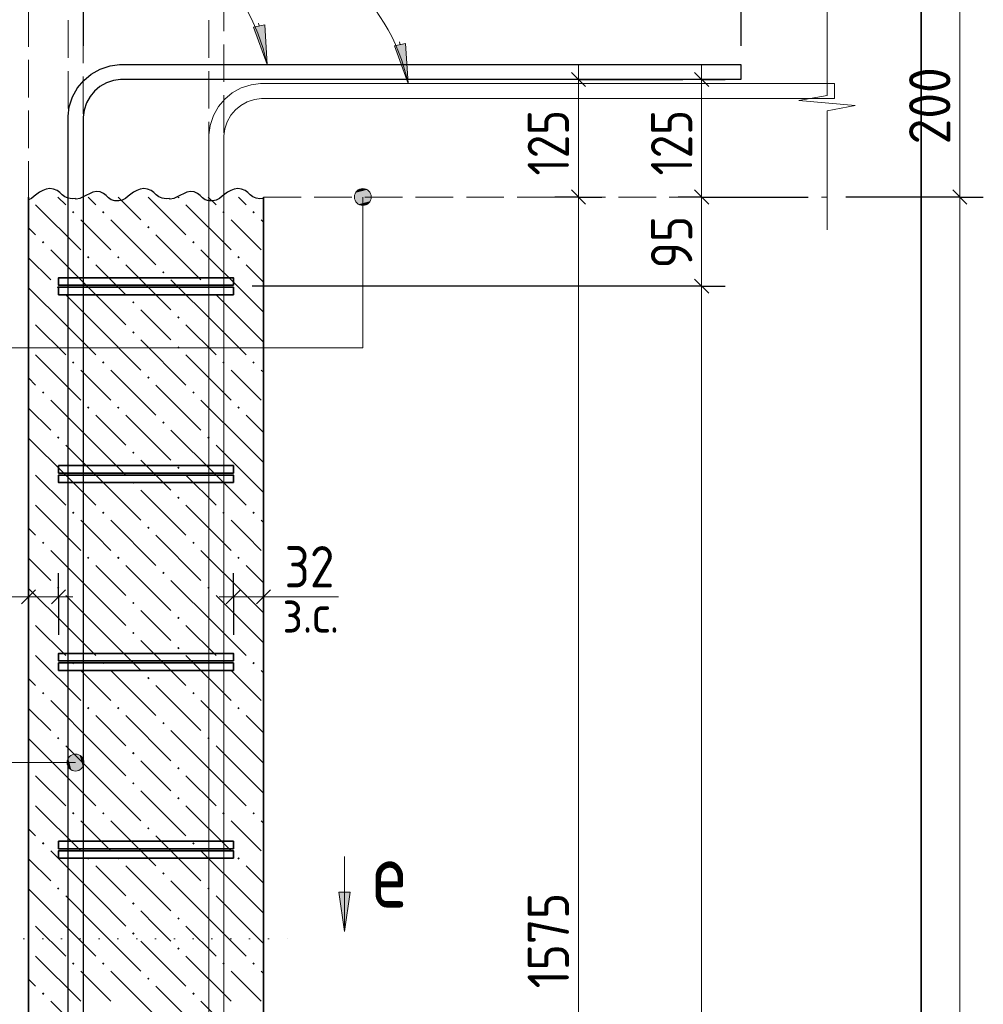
# Model space of a CAD drawing. Header units: millimetres. Extents: x 0 to 42000, y 0 to 29700.
# Tile 11 of 30: x 16269 to 21398, y 19734 to 24976. Entities that reach past the tile are written whole.
import ezdxf

# ---------------------------------------------------------------- set-up
doc = ezdxf.new("R2010")
doc.units = ezdxf.units.MM
doc.linetypes.add('______2', pattern=[270, 200, -70])
doc.linetypes.add('______9', pattern=[100, 0, -100])
for name, color, linetype, lineweight in [('S1 Продольная арматура', 52, 'Continuous', 25), ('S2 ДОП Продольная арматура', 52, 'Continuous', 25), ('Standard', 7, 'Continuous', 25), ('ЖБ Перекрытие верхний уровень', 7, 'Continuous', 18), ('Позиционная метка линия выноска', 7, 'Continuous', 13), ('Примечания', 7, 'Continuous', 13), ('Размерная выноска', 7, 'Continuous', 13), ('Узлы символ', 7, 'Continuous', 25), ('Хомут', 52, 'Continuous', 25)]:
    doc.layers.add(name, color=color, linetype=linetype, lineweight=lineweight)
doc.layers.add('ЖБ Пилон', color=7, linetype='______2', lineweight=13, true_color=0xa0a0a0)
doc.styles.add('ISOCPEUR', font='txt')

msp = doc.modelspace()

# ---------------------------------------------------------------- hatches: boundary and pattern name
at = {"layer": 'ЖБ Пилон', "linetype": 'Continuous', "lineweight": 18, "transparency": 33554687}
for points in [[(16319.5, 24031.8), (16320.5, 24030.8), (16316.3, 24026.6), (16316.3, 24031.8)], [(17107.5, 24030.8), (17108.5, 24031.8), (17119.5, 24031.8), (17120.5, 24030.8), (17114, 24024.3)], [(16547.5, 23950.8), (16554, 23957.3), (16560.5, 23950.8), (16554, 23944.3)], [(16707.5, 23950.8), (16714, 23957.3), (16720.5, 23950.8), (16714, 23944.3)], [(17347.5, 23950.8), (17354, 23957.3), (17360.5, 23950.8), (17354, 23944.3)], [(17507.5, 23950.8), (17514, 23957.3), (17520.5, 23950.8), (17514, 23944.3)], [(16947.5, 23870.8), (16954, 23877.3), (16960.5, 23870.8), (16954, 23864.3)], [(16387.5, 23790.8), (16394, 23797.3), (16400.5, 23790.8), (16394, 23784.3)], [(17187.5, 23790.8), (17194, 23797.3), (17200.5, 23790.8), (17194, 23784.3)], [(16627.5, 23710.8), (16634, 23717.3), (16640.5, 23710.8), (16634, 23704.3)], [(16787.5, 23710.8), (16794, 23717.3), (16800.5, 23710.8), (16794, 23704.3)], [(17427.5, 23710.8), (17434, 23717.3), (17440.5, 23710.8), (17434, 23704.3)], [(17027.5, 23630.8), (17034, 23637.3), (17040.5, 23630.8), (17034, 23624.3)], [(16467.5, 23550.8), (16474, 23557.3), (16480.5, 23550.8), (16474, 23544.3)], [(17267.5, 23550.8), (17274, 23557.3), (17280.5, 23550.8), (17274, 23544.3)], [(16867.5, 23470.8), (16874, 23477.3), (16880.5, 23470.8), (16874, 23464.3)], [(16316.3, 23395), (16320.5, 23390.8), (16316.3, 23386.6)], [(17107.5, 23390.8), (17114, 23397.3), (17120.5, 23390.8), (17114, 23384.3)], [(16867.5, 23310.8), (16874, 23317.3), (16880.5, 23310.8), (16874, 23304.3)], [(16316.3, 23235), (16320.5, 23230.8), (16316.3, 23226.6)], [(17107.5, 23230.8), (17114, 23237.3), (17120.5, 23230.8), (17114, 23224.3)], [(16547.5, 23150.8), (16554, 23157.3), (16560.5, 23150.8), (16554, 23144.3)], [(16707.5, 23150.8), (16714, 23157.3), (16720.5, 23150.8), (16714, 23144.3)], [(17347.5, 23150.8), (17354, 23157.3), (17360.5, 23150.8), (17354, 23144.3)], [(17507.5, 23150.8), (17514, 23157.3), (17520.5, 23150.8), (17514, 23144.3)], [(16947.5, 23070.8), (16954, 23077.3), (16960.5, 23070.8), (16954, 23064.3)], [(16387.5, 22990.8), (16394, 22997.3), (16400.5, 22990.8), (16394, 22984.3)], [(17187.5, 22990.8), (17194, 22997.3), (17200.5, 22990.8), (17194, 22984.3)], [(16627.5, 22910.8), (16634, 22917.3), (16640.5, 22910.8), (16634, 22904.3)], [(16787.5, 22910.8), (16794, 22917.3), (16800.5, 22910.8), (16794, 22904.3)], [(17427.5, 22910.8), (17434, 22917.3), (17440.5, 22910.8), (17434, 22904.3)], [(17027.5, 22830.8), (17034, 22837.3), (17040.5, 22830.8), (17034, 22824.3)], [(16467.5, 22750.8), (16474, 22757.3), (16480.5, 22750.8), (16474, 22744.3)], [(17267.5, 22750.8), (17274, 22757.3), (17280.5, 22750.8), (17274, 22744.3)], [(16867.5, 22670.8), (16874, 22677.3), (16880.5, 22670.8), (16874, 22664.3)], [(16316.3, 22595), (16320.5, 22590.8), (16316.3, 22586.6)], [(17107.5, 22590.8), (17114, 22597.3), (17120.5, 22590.8), (17114, 22584.3)], [(16867.5, 22510.8), (16874, 22517.3), (16880.5, 22510.8), (16874, 22504.3)], [(16316.3, 22435), (16320.5, 22430.8), (16316.3, 22426.6)], [(17107.5, 22430.8), (17114, 22437.3), (17120.5, 22430.8), (17114, 22424.3)], [(16547.5, 22350.8), (16554, 22357.3), (16560.5, 22350.8), (16554, 22344.3)], [(16707.5, 22350.8), (16714, 22357.3), (16720.5, 22350.8), (16714, 22344.3)], [(17347.5, 22350.8), (17354, 22357.3), (17360.5, 22350.8), (17354, 22344.3)], [(17507.5, 22350.8), (17514, 22357.3), (17520.5, 22350.8), (17514, 22344.3)], [(16947.5, 22270.8), (16954, 22277.3), (16960.5, 22270.8), (16954, 22264.3)], [(16387.5, 22190.8), (16394, 22197.3), (16400.5, 22190.8), (16394, 22184.3)], [(17187.5, 22190.8), (17194, 22197.3), (17200.5, 22190.8), (17194, 22184.3)], [(16627.5, 22110.8), (16634, 22117.3), (16640.5, 22110.8), (16634, 22104.3)], [(16787.5, 22110.8), (16794, 22117.3), (16800.5, 22110.8), (16794, 22104.3)], [(17427.5, 22110.8), (17434, 22117.3), (17440.5, 22110.8), (17434, 22104.3)], [(17027.5, 22030.8), (17034, 22037.3), (17040.5, 22030.8), (17034, 22024.3)], [(16467.5, 21950.8), (16474, 21957.3), (16480.5, 21950.8), (16474, 21944.3)], [(17267.5, 21950.8), (17274, 21957.3), (17280.5, 21950.8), (17274, 21944.3)], [(16867.5, 21870.8), (16874, 21877.3), (16880.5, 21870.8), (16874, 21864.3)], [(16316.3, 21795), (16320.5, 21790.8), (16316.3, 21786.6)], [(17107.5, 21790.8), (17114, 21797.3), (17120.5, 21790.8), (17114, 21784.3)], [(16867.5, 21710.8), (16874, 21717.3), (16880.5, 21710.8), (16874, 21704.3)], [(16316.3, 21635), (16320.5, 21630.8), (16316.3, 21626.6)], [(17107.5, 21630.8), (17114, 21637.3), (17120.5, 21630.8), (17114, 21624.3)], [(16547.5, 21550.8), (16554, 21557.3), (16560.5, 21550.8), (16554, 21544.3)], [(16707.5, 21550.8), (16714, 21557.3), (16720.5, 21550.8), (16714, 21544.3)], [(17347.5, 21550.8), (17354, 21557.3), (17360.5, 21550.8), (17354, 21544.3)], [(17507.5, 21550.8), (17514, 21557.3), (17520.5, 21550.8), (17514, 21544.3)], [(16947.5, 21470.8), (16954, 21477.3), (16960.5, 21470.8), (16954, 21464.3)], [(16387.5, 21390.8), (16394, 21397.3), (16400.5, 21390.8), (16394, 21384.3)], [(17187.5, 21390.8), (17194, 21397.3), (17200.5, 21390.8), (17194, 21384.3)], [(16627.5, 21310.8), (16634, 21317.3), (16640.5, 21310.8), (16634, 21304.3)], [(16787.5, 21310.8), (16794, 21317.3), (16800.5, 21310.8), (16794, 21304.3)], [(17427.5, 21310.8), (17434, 21317.3), (17440.5, 21310.8), (17434, 21304.3)], [(17027.5, 21230.8), (17034, 21237.3), (17040.5, 21230.8), (17034, 21224.3)], [(16467.5, 21150.8), (16474, 21157.3), (16480.5, 21150.8), (16474, 21144.3)], [(17267.5, 21150.8), (17274, 21157.3), (17280.5, 21150.8), (17274, 21144.3)], [(16867.5, 21070.8), (16874, 21077.3), (16880.5, 21070.8), (16874, 21064.3)], [(16316.3, 20995), (16320.5, 20990.8), (16316.3, 20986.6)], [(17107.5, 20990.8), (17114, 20997.3), (17120.5, 20990.8), (17114, 20984.3)], [(16867.5, 20910.8), (16874, 20917.3), (16880.5, 20910.8), (16874, 20904.3)], [(16316.3, 20835), (16320.5, 20830.8), (16316.3, 20826.6)], [(17107.5, 20830.8), (17114, 20837.3), (17120.5, 20830.8), (17114, 20824.3)], [(16547.5, 20750.8), (16554, 20757.3), (16560.5, 20750.8), (16554, 20744.3)], [(16707.5, 20750.8), (16714, 20757.3), (16720.5, 20750.8), (16714, 20744.3)], [(17347.5, 20750.8), (17354, 20757.3), (17360.5, 20750.8), (17354, 20744.3)], [(17507.5, 20750.8), (17514, 20757.3), (17520.5, 20750.8), (17514, 20744.3)], [(16947.5, 20670.8), (16954, 20677.3), (16960.5, 20670.8), (16954, 20664.3)], [(16387.5, 20590.8), (16394, 20597.3), (16400.5, 20590.8), (16394, 20584.3)], [(17187.5, 20590.8), (17194, 20597.3), (17200.5, 20590.8), (17194, 20584.3)], [(16627.5, 20510.8), (16634, 20517.3), (16640.5, 20510.8), (16634, 20504.3)], [(16787.5, 20510.8), (16794, 20517.3), (16800.5, 20510.8), (16794, 20504.3)], [(17427.5, 20510.8), (17434, 20517.3), (17440.5, 20510.8), (17434, 20504.3)], [(17027.5, 20430.8), (17034, 20437.3), (17040.5, 20430.8), (17034, 20424.3)], [(16467.5, 20350.8), (16474, 20357.3), (16480.5, 20350.8), (16474, 20344.3)], [(17267.5, 20350.8), (17274, 20357.3), (17280.5, 20350.8), (17274, 20344.3)], [(16867.5, 20270.8), (16874, 20277.3), (16880.5, 20270.8), (16874, 20264.3)], [(16316.3, 20195), (16320.5, 20190.8), (16316.3, 20186.6)], [(17107.5, 20190.8), (17114, 20197.3), (17120.5, 20190.8), (17114, 20184.3)], [(16867.5, 20110.8), (16874, 20117.3), (16880.5, 20110.8), (16874, 20104.3)], [(16316.3, 20035), (16320.5, 20030.8), (16316.3, 20026.6)], [(17107.5, 20030.8), (17114, 20037.3), (17120.5, 20030.8), (17114, 20024.3)], [(16547.5, 19950.8), (16554, 19957.3), (16560.5, 19950.8), (16554, 19944.3)], [(16707.5, 19950.8), (16714, 19957.3), (16720.5, 19950.8), (16714, 19944.3)], [(17347.5, 19950.8), (17354, 19957.3), (17360.5, 19950.8), (17354, 19944.3)], [(17507.5, 19950.8), (17514, 19957.3), (17520.5, 19950.8), (17514, 19944.3)], [(16947.5, 19870.8), (16954, 19877.3), (16960.5, 19870.8), (16954, 19864.3)], [(16387.5, 19790.8), (16394, 19797.3), (16400.5, 19790.8), (16394, 19784.3)], [(17187.5, 19790.8), (17194, 19797.3), (17200.5, 19790.8), (17194, 19784.3)]]:
    msp.add_hatch(color=7, dxfattribs=at).paths.add_polyline_path(points, flags=16)
at = {"layer": 'Позиционная метка линия выноска', "linetype": 'Continuous', "lineweight": 13, "transparency": 33554687}
for points in [[(18117.7, 24070.5), (18072.8, 24070.5), (18056.5, 24054.3)], [(18117.7, 24070.5), (18056.5, 24054.3), (18133.9, 24054.3)], [(18072.8, 24070.5), (18117.7, 24070.5), (18095.3, 24076.8)], [(18133.9, 24054.3), (18056.5, 24054.3), (18050.2, 24031.8)], [(18133.9, 24054.3), (18050.2, 24031.8), (18140.2, 24031.8)], [(18140.2, 24031.8), (18050.2, 24031.8), (18056.5, 24009.3)], [(18140.2, 24031.8), (18056.5, 24009.3), (18133.9, 24009.3)], [(18133.9, 24009.3), (18056.5, 24009.3), (18072.8, 23993.1)], [(18133.9, 24009.3), (18072.8, 23993.1), (18117.7, 23993.1)], [(18117.7, 23993.1), (18072.8, 23993.1), (18095.3, 23986.8)], [(16527.6, 20998.5), (16527.6, 21043.5), (16521.3, 21021)], [(16527.6, 21043.5), (16543.8, 20982.3), (16543.8, 21059.7)], [(16527.6, 21043.5), (16527.6, 20998.5), (16543.8, 20982.3)], [(16543.8, 21059.7), (16566.3, 20976), (16566.3, 21066)], [(16543.8, 21059.7), (16543.8, 20982.3), (16566.3, 20976)], [(16566.3, 21066), (16566.3, 20976), (16588.8, 20982.3)], [(16566.3, 21066), (16588.8, 20982.3), (16588.8, 21059.7)], [(16588.8, 21059.7), (16588.8, 20982.3), (16605, 20998.5)], [(16588.8, 21059.7), (16605, 20998.5), (16605, 21043.5)], [(16605, 21043.5), (16605, 20998.5), (16611.3, 21021)]]:
    msp.add_hatch(color=7, dxfattribs=at).paths.add_polyline_path(points)
at = {"layer": 'Примечания', "linetype": 'Continuous', "lineweight": 13, "transparency": 33554687}
for points in [[(17573, 24948.5), (17585.9, 24736.8), (17514.2, 24936.5)], [(18323, 24848.5), (18335.9, 24636.8), (18264.3, 24836.5)]]:
    msp.add_hatch(color=7, dxfattribs=at).paths.add_polyline_path(points, flags=16)
at = {"layer": 'Узлы символ', "linetype": 'Continuous', "lineweight": 13, "transparency": 33554687}
msp.add_hatch(color=7, dxfattribs=at).paths.add_polyline_path([(18027.2, 20331.1), (17997.2, 20121.1), (17967.2, 20331.1)], flags=16)

# ---------------------------------------------------------------- linework, layer by layer
at = {"layer": 'S1 Продольная арматура', "color": 7, "linetype": 'Continuous', "lineweight": 18, "transparency": 33554687}
for points in [[(16526.3, 6131.8), (16526.3, 24462.4), (16533.3, 24512.6), (16550.5, 24564.8), (16577.5, 24612.9), (16610.6, 24652.5), (16650.2, 24685.6), (16698.3, 24712.6), (16750.5, 24729.8), (16800.7, 24736.8), (20106.3, 24736.8), (20106.3, 24656.8), (16806.3, 24656.8), (16768.7, 24651.5), (16730.6, 24639), (16695.7, 24619.5), (16667.3, 24595.7), (16643.6, 24567.4), (16624.1, 24532.5), (16611.5, 24494.4), (16606.3, 24456.8), (16606.3, 6131.8), (16526.3, 6131.8)], [(16526.3, 6131.8), (16526.3, 24462.4), (16533.3, 24512.6), (16550.5, 24564.8), (16577.5, 24612.9), (16610.6, 24652.5), (16650.2, 24685.6), (16698.3, 24712.6), (16750.5, 24729.8), (16800.7, 24736.8), (20106.3, 24736.8), (20106.3, 24656.8), (16806.3, 24656.8), (16768.7, 24651.5), (16730.6, 24639), (16695.7, 24619.5), (16667.3, 24595.7), (16643.6, 24567.4), (16624.1, 24532.5), (16611.5, 24494.4), (16606.3, 24456.8), (16606.3, 6131.8), (16526.3, 6131.8)], [(16526.3, 6131.8), (16526.3, 24462.4), (16533.3, 24512.6), (16550.5, 24564.8), (16577.5, 24612.9), (16610.6, 24652.5), (16650.2, 24685.6), (16698.3, 24712.6), (16750.5, 24729.8), (16800.7, 24736.8), (20106.3, 24736.8), (20106.3, 24656.8), (16806.3, 24656.8), (16768.7, 24651.5), (16730.6, 24639), (16695.7, 24619.5), (16667.3, 24595.7), (16643.6, 24567.4), (16624.1, 24532.5), (16611.5, 24494.4), (16606.3, 24456.8), (16606.3, 6131.8), (16526.3, 6131.8)], [(16526.3, 6131.8), (16526.3, 24462.4), (16533.3, 24512.6), (16550.5, 24564.8), (16577.5, 24612.9), (16610.6, 24652.5), (16650.2, 24685.6), (16698.3, 24712.6), (16750.5, 24729.8), (16800.7, 24736.8), (20106.3, 24736.8), (20106.3, 24656.8), (16806.3, 24656.8), (16768.7, 24651.5), (16730.6, 24639), (16695.7, 24619.5), (16667.3, 24595.7), (16643.6, 24567.4), (16624.1, 24532.5), (16611.5, 24494.4), (16606.3, 24456.8), (16606.3, 6131.8), (16526.3, 6131.8)], [(16526.3, 6131.8), (16526.3, 24462.4), (16533.3, 24512.6), (16550.5, 24564.8), (16577.5, 24612.9), (16610.6, 24652.5), (16650.2, 24685.6), (16698.3, 24712.6), (16750.5, 24729.8), (16800.7, 24736.8), (20106.3, 24736.8), (20106.3, 24656.8), (16806.3, 24656.8), (16768.7, 24651.5), (16730.6, 24639), (16695.7, 24619.5), (16667.3, 24595.7), (16643.6, 24567.4), (16624.1, 24532.5), (16611.5, 24494.4), (16606.3, 24456.8), (16606.3, 6131.8), (16526.3, 6131.8)], [(16526.3, 6131.8), (16526.3, 24462.4), (16533.3, 24512.6), (16550.5, 24564.8), (16577.5, 24612.9), (16610.6, 24652.5), (16650.2, 24685.6), (16698.3, 24712.6), (16750.5, 24729.8), (16800.7, 24736.8), (20106.3, 24736.8), (20106.3, 24656.8), (16806.3, 24656.8), (16768.7, 24651.5), (16730.6, 24639), (16695.7, 24619.5), (16667.3, 24595.7), (16643.6, 24567.4), (16624.1, 24532.5), (16611.5, 24494.4), (16606.3, 24456.8), (16606.3, 6131.8), (16526.3, 6131.8)], [(16526.3, 6131.8), (16526.3, 24462.4), (16533.3, 24512.6), (16550.5, 24564.8), (16577.5, 24612.9), (16610.6, 24652.5), (16650.2, 24685.6), (16698.3, 24712.6), (16750.5, 24729.8), (16800.7, 24736.8), (20106.3, 24736.8), (20106.3, 24656.8), (16806.3, 24656.8), (16768.7, 24651.5), (16730.6, 24639), (16695.7, 24619.5), (16667.3, 24595.7), (16643.6, 24567.4), (16624.1, 24532.5), (16611.5, 24494.4), (16606.3, 24456.8), (16606.3, 6131.8), (16526.3, 6131.8)], [(16526.3, 6131.8), (16526.3, 24462.4), (16533.3, 24512.6), (16550.5, 24564.8), (16577.5, 24612.9), (16610.6, 24652.5), (16650.2, 24685.6), (16698.3, 24712.6), (16750.5, 24729.8), (16800.7, 24736.8), (20106.3, 24736.8), (20106.3, 24656.8), (16806.3, 24656.8), (16768.7, 24651.5), (16730.6, 24639), (16695.7, 24619.5), (16667.3, 24595.7), (16643.6, 24567.4), (16624.1, 24532.5), (16611.5, 24494.4), (16606.3, 24456.8), (16606.3, 6131.8), (16526.3, 6131.8)], [(17276.3, 6131.8), (17276.3, 24362.4), (17283.3, 24412.6), (17300.5, 24464.8), (17327.5, 24512.9), (17360.5, 24552.5), (17400.2, 24585.6), (17448.3, 24612.6), (17500.5, 24629.8), (17550.7, 24636.8), (20606.3, 24636.8), (20606.3, 24556.8), (17556.3, 24556.8), (17518.7, 24551.5), (17480.6, 24539), (17445.7, 24519.5), (17417.3, 24495.7), (17393.6, 24467.4), (17374.1, 24432.5), (17361.5, 24394.4), (17356.3, 24356.8), (17356.3, 6131.8), (17276.3, 6131.8)], [(17276.3, 6131.8), (17276.3, 24362.4), (17283.3, 24412.6), (17300.5, 24464.8), (17327.5, 24512.9), (17360.5, 24552.5), (17400.2, 24585.6), (17448.3, 24612.6), (17500.5, 24629.8), (17550.7, 24636.8), (20606.3, 24636.8), (20606.3, 24556.8), (17556.3, 24556.8), (17518.7, 24551.5), (17480.6, 24539), (17445.7, 24519.5), (17417.3, 24495.7), (17393.6, 24467.4), (17374.1, 24432.5), (17361.5, 24394.4), (17356.3, 24356.8), (17356.3, 6131.8), (17276.3, 6131.8)], [(17276.3, 6131.8), (17276.3, 24362.4), (17283.3, 24412.6), (17300.5, 24464.8), (17327.5, 24512.9), (17360.5, 24552.5), (17400.2, 24585.6), (17448.3, 24612.6), (17500.5, 24629.8), (17550.7, 24636.8), (20606.3, 24636.8), (20606.3, 24556.8), (17556.3, 24556.8), (17518.7, 24551.5), (17480.6, 24539), (17445.7, 24519.5), (17417.3, 24495.7), (17393.6, 24467.4), (17374.1, 24432.5), (17361.5, 24394.4), (17356.3, 24356.8), (17356.3, 6131.8), (17276.3, 6131.8)], [(17276.3, 6131.8), (17276.3, 24362.4), (17283.3, 24412.6), (17300.5, 24464.8), (17327.5, 24512.9), (17360.5, 24552.5), (17400.2, 24585.6), (17448.3, 24612.6), (17500.5, 24629.8), (17550.7, 24636.8), (20606.3, 24636.8), (20606.3, 24556.8), (17556.3, 24556.8), (17518.7, 24551.5), (17480.6, 24539), (17445.7, 24519.5), (17417.3, 24495.7), (17393.6, 24467.4), (17374.1, 24432.5), (17361.5, 24394.4), (17356.3, 24356.8), (17356.3, 6131.8), (17276.3, 6131.8)], [(17276.3, 6131.8), (17276.3, 24362.4), (17283.3, 24412.6), (17300.5, 24464.8), (17327.5, 24512.9), (17360.5, 24552.5), (17400.2, 24585.6), (17448.3, 24612.6), (17500.5, 24629.8), (17550.7, 24636.8), (20606.3, 24636.8), (20606.3, 24556.8), (17556.3, 24556.8), (17518.7, 24551.5), (17480.6, 24539), (17445.7, 24519.5), (17417.3, 24495.7), (17393.6, 24467.4), (17374.1, 24432.5), (17361.5, 24394.4), (17356.3, 24356.8), (17356.3, 6131.8), (17276.3, 6131.8)], [(17276.3, 6131.8), (17276.3, 24362.4), (17283.3, 24412.6), (17300.5, 24464.8), (17327.5, 24512.9), (17360.5, 24552.5), (17400.2, 24585.6), (17448.3, 24612.6), (17500.5, 24629.8), (17550.7, 24636.8), (20606.3, 24636.8), (20606.3, 24556.8), (17556.3, 24556.8), (17518.7, 24551.5), (17480.6, 24539), (17445.7, 24519.5), (17417.3, 24495.7), (17393.6, 24467.4), (17374.1, 24432.5), (17361.5, 24394.4), (17356.3, 24356.8), (17356.3, 6131.8), (17276.3, 6131.8)], [(17276.3, 6131.8), (17276.3, 24362.4), (17283.3, 24412.6), (17300.5, 24464.8), (17327.5, 24512.9), (17360.5, 24552.5), (17400.2, 24585.6), (17448.3, 24612.6), (17500.5, 24629.8), (17550.7, 24636.8), (20606.3, 24636.8), (20606.3, 24556.8), (17556.3, 24556.8), (17518.7, 24551.5), (17480.6, 24539), (17445.7, 24519.5), (17417.3, 24495.7), (17393.6, 24467.4), (17374.1, 24432.5), (17361.5, 24394.4), (17356.3, 24356.8), (17356.3, 6131.8), (17276.3, 6131.8)], [(17276.3, 6131.8), (17276.3, 24362.4), (17283.3, 24412.6), (17300.5, 24464.8), (17327.5, 24512.9), (17360.5, 24552.5), (17400.2, 24585.6), (17448.3, 24612.6), (17500.5, 24629.8), (17550.7, 24636.8), (20606.3, 24636.8), (20606.3, 24556.8), (17556.3, 24556.8), (17518.7, 24551.5), (17480.6, 24539), (17445.7, 24519.5), (17417.3, 24495.7), (17393.6, 24467.4), (17374.1, 24432.5), (17361.5, 24394.4), (17356.3, 24356.8), (17356.3, 6131.8), (17276.3, 6131.8)]]:
    msp.add_lwpolyline(points, dxfattribs=at)
at = {"layer": 'S2 ДОП Продольная арматура', "color": 28, "linetype": 'Continuous', "lineweight": 25, "true_color": 0x50140a, "transparency": 33554687}
msp.add_lwpolyline([(16526.3, 16156.8), (16526.3, 24462.4), (16533.3, 24512.6), (16550.5, 24564.8), (16577.5, 24612.9), (16610.6, 24652.5), (16650.2, 24685.6), (16698.3, 24712.6), (16750.5, 24729.8), (16800.7, 24736.8), (20106.3, 24736.8), (20106.3, 24656.8), (16806.3, 24656.8), (16768.7, 24651.5), (16730.6, 24639), (16695.7, 24619.5), (16667.3, 24595.7), (16643.6, 24567.4), (16624.1, 24532.5), (16611.5, 24494.4), (16606.3, 24456.8), (16606.3, 16156.8), (16526.3, 16156.8)], dxfattribs=at)
msp.add_lwpolyline([(16526.3, 16156.8), (16526.3, 24462.4), (16533.3, 24512.6), (16550.5, 24564.8), (16577.5, 24612.9), (16610.6, 24652.5), (16650.2, 24685.6), (16698.3, 24712.6), (16750.5, 24729.8), (16800.7, 24736.8), (20106.3, 24736.8), (20106.3, 24656.8), (16806.3, 24656.8), (16768.7, 24651.5), (16730.6, 24639), (16695.7, 24619.5), (16667.3, 24595.7), (16643.6, 24567.4), (16624.1, 24532.5), (16611.5, 24494.4), (16606.3, 24456.8), (16606.3, 16156.8), (16526.3, 16156.8)], dxfattribs=at)
msp.add_lwpolyline([(16526.3, 16156.8), (16526.3, 24462.4), (16533.3, 24512.6), (16550.5, 24564.8), (16577.5, 24612.9), (16610.6, 24652.5), (16650.2, 24685.6), (16698.3, 24712.6), (16750.5, 24729.8), (16800.7, 24736.8), (20106.3, 24736.8), (20106.3, 24656.8), (16806.3, 24656.8), (16768.7, 24651.5), (16730.6, 24639), (16695.7, 24619.5), (16667.3, 24595.7), (16643.6, 24567.4), (16624.1, 24532.5), (16611.5, 24494.4), (16606.3, 24456.8), (16606.3, 16156.8), (16526.3, 16156.8)], dxfattribs=at)
msp.add_lwpolyline([(16526.3, 16156.8), (16526.3, 24462.4), (16533.3, 24512.6), (16550.5, 24564.8), (16577.5, 24612.9), (16610.6, 24652.5), (16650.2, 24685.6), (16698.3, 24712.6), (16750.5, 24729.8), (16800.7, 24736.8), (20106.3, 24736.8), (20106.3, 24656.8), (16806.3, 24656.8), (16768.7, 24651.5), (16730.6, 24639), (16695.7, 24619.5), (16667.3, 24595.7), (16643.6, 24567.4), (16624.1, 24532.5), (16611.5, 24494.4), (16606.3, 24456.8), (16606.3, 16156.8), (16526.3, 16156.8)], dxfattribs=at)
msp.add_lwpolyline([(16526.3, 16156.8), (16526.3, 24462.4), (16533.3, 24512.6), (16550.5, 24564.8), (16577.5, 24612.9), (16610.6, 24652.5), (16650.2, 24685.6), (16698.3, 24712.6), (16750.5, 24729.8), (16800.7, 24736.8), (20106.3, 24736.8), (20106.3, 24656.8), (16806.3, 24656.8), (16768.7, 24651.5), (16730.6, 24639), (16695.7, 24619.5), (16667.3, 24595.7), (16643.6, 24567.4), (16624.1, 24532.5), (16611.5, 24494.4), (16606.3, 24456.8), (16606.3, 16156.8), (16526.3, 16156.8)], dxfattribs=at)
msp.add_lwpolyline([(16526.3, 16156.8), (16526.3, 24462.4), (16533.3, 24512.6), (16550.5, 24564.8), (16577.5, 24612.9), (16610.6, 24652.5), (16650.2, 24685.6), (16698.3, 24712.6), (16750.5, 24729.8), (16800.7, 24736.8), (20106.3, 24736.8), (20106.3, 24656.8), (16806.3, 24656.8), (16768.7, 24651.5), (16730.6, 24639), (16695.7, 24619.5), (16667.3, 24595.7), (16643.6, 24567.4), (16624.1, 24532.5), (16611.5, 24494.4), (16606.3, 24456.8), (16606.3, 16156.8), (16526.3, 16156.8)], dxfattribs=at)
msp.add_lwpolyline([(16526.3, 16156.8), (16526.3, 24462.4), (16533.3, 24512.6), (16550.5, 24564.8), (16577.5, 24612.9), (16610.6, 24652.5), (16650.2, 24685.6), (16698.3, 24712.6), (16750.5, 24729.8), (16800.7, 24736.8), (20106.3, 24736.8), (20106.3, 24656.8), (16806.3, 24656.8), (16768.7, 24651.5), (16730.6, 24639), (16695.7, 24619.5), (16667.3, 24595.7), (16643.6, 24567.4), (16624.1, 24532.5), (16611.5, 24494.4), (16606.3, 24456.8), (16606.3, 16156.8), (16526.3, 16156.8)], dxfattribs=at)
msp.add_lwpolyline([(16526.3, 16156.8), (16526.3, 24462.4), (16533.3, 24512.6), (16550.5, 24564.8), (16577.5, 24612.9), (16610.6, 24652.5), (16650.2, 24685.6), (16698.3, 24712.6), (16750.5, 24729.8), (16800.7, 24736.8), (20106.3, 24736.8), (20106.3, 24656.8), (16806.3, 24656.8), (16768.7, 24651.5), (16730.6, 24639), (16695.7, 24619.5), (16667.3, 24595.7), (16643.6, 24567.4), (16624.1, 24532.5), (16611.5, 24494.4), (16606.3, 24456.8), (16606.3, 16156.8), (16526.3, 16156.8)], dxfattribs=at)
msp.add_lwpolyline([(16526.3, 16156.8), (16526.3, 24462.4), (16533.3, 24512.6), (16550.5, 24564.8), (16577.5, 24612.9), (16610.6, 24652.5), (16650.2, 24685.6), (16698.3, 24712.6), (16750.5, 24729.8), (16800.7, 24736.8), (20106.3, 24736.8), (20106.3, 24656.8), (16806.3, 24656.8), (16768.7, 24651.5), (16730.6, 24639), (16695.7, 24619.5), (16667.3, 24595.7), (16643.6, 24567.4), (16624.1, 24532.5), (16611.5, 24494.4), (16606.3, 24456.8), (16606.3, 16156.8), (16526.3, 16156.8)], dxfattribs=at)
msp.add_lwpolyline([(16526.3, 16156.8), (16526.3, 24462.4), (16533.3, 24512.6), (16550.5, 24564.8), (16577.5, 24612.9), (16610.6, 24652.5), (16650.2, 24685.6), (16698.3, 24712.6), (16750.5, 24729.8), (16800.7, 24736.8), (20106.3, 24736.8), (20106.3, 24656.8), (16806.3, 24656.8), (16768.7, 24651.5), (16730.6, 24639), (16695.7, 24619.5), (16667.3, 24595.7), (16643.6, 24567.4), (16624.1, 24532.5), (16611.5, 24494.4), (16606.3, 24456.8), (16606.3, 16156.8), (16526.3, 16156.8)], dxfattribs=at)
msp.add_lwpolyline([(16526.3, 16156.8), (16526.3, 24462.4), (16533.3, 24512.6), (16550.5, 24564.8), (16577.5, 24612.9), (16610.6, 24652.5), (16650.2, 24685.6), (16698.3, 24712.6), (16750.5, 24729.8), (16800.7, 24736.8), (20106.3, 24736.8), (20106.3, 24656.8), (16806.3, 24656.8), (16768.7, 24651.5), (16730.6, 24639), (16695.7, 24619.5), (16667.3, 24595.7), (16643.6, 24567.4), (16624.1, 24532.5), (16611.5, 24494.4), (16606.3, 24456.8), (16606.3, 16156.8), (16526.3, 16156.8)], dxfattribs=at)
msp.add_lwpolyline([(16526.3, 16156.8), (16526.3, 24462.4), (16533.3, 24512.6), (16550.5, 24564.8), (16577.5, 24612.9), (16610.6, 24652.5), (16650.2, 24685.6), (16698.3, 24712.6), (16750.5, 24729.8), (16800.7, 24736.8), (20106.3, 24736.8), (20106.3, 24656.8), (16806.3, 24656.8), (16768.7, 24651.5), (16730.6, 24639), (16695.7, 24619.5), (16667.3, 24595.7), (16643.6, 24567.4), (16624.1, 24532.5), (16611.5, 24494.4), (16606.3, 24456.8), (16606.3, 16156.8), (16526.3, 16156.8)], dxfattribs=at)
msp.add_lwpolyline([(16526.3, 16156.8), (16526.3, 24462.4), (16533.3, 24512.6), (16550.5, 24564.8), (16577.5, 24612.9), (16610.6, 24652.5), (16650.2, 24685.6), (16698.3, 24712.6), (16750.5, 24729.8), (16800.7, 24736.8), (20106.3, 24736.8), (20106.3, 24656.8), (16806.3, 24656.8), (16768.7, 24651.5), (16730.6, 24639), (16695.7, 24619.5), (16667.3, 24595.7), (16643.6, 24567.4), (16624.1, 24532.5), (16611.5, 24494.4), (16606.3, 24456.8), (16606.3, 16156.8), (16526.3, 16156.8)], dxfattribs=at)
msp.add_lwpolyline([(16526.3, 16156.8), (16526.3, 24462.4), (16533.3, 24512.6), (16550.5, 24564.8), (16577.5, 24612.9), (16610.6, 24652.5), (16650.2, 24685.6), (16698.3, 24712.6), (16750.5, 24729.8), (16800.7, 24736.8), (20106.3, 24736.8), (20106.3, 24656.8), (16806.3, 24656.8), (16768.7, 24651.5), (16730.6, 24639), (16695.7, 24619.5), (16667.3, 24595.7), (16643.6, 24567.4), (16624.1, 24532.5), (16611.5, 24494.4), (16606.3, 24456.8), (16606.3, 16156.8), (16526.3, 16156.8)], dxfattribs=at)
at = {"layer": 'Standard', "color": 7, "linetype": 'Continuous', "lineweight": -3, "transparency": 33554687}
for p, q in [((16606.3, 25786.6), (16606.3, 24836.8)), ((20106.3, 25786.6), (20106.3, 24836.8)), ((19242.7, 24656.8), (19117.7, 24656.8)), ((19242.7, 24656.8), (19367.7, 24656.8)), ((19242.7, 24656.8), (19798.7, 24656.8)), ((19898.7, 24656.8), (19773.8, 24656.8)), ((19898.7, 24656.8), (20023.7, 24656.8)), ((19898.7, 24656.8), (20006.3, 24656.8)), ((19242.7, 24031.8), (19117.7, 24031.8)), ((19242.7, 24031.8), (19367.7, 24031.8)), ((19242.7, 24031.8), (19242.7, 24031.8)), ((19898.7, 24031.8), (19773.8, 24031.8)), ((19898.7, 24031.8), (20023.7, 24031.8)), ((19898.7, 24031.8), (20466.3, 24031.8)), ((21272.6, 24031.8), (21147.6, 24031.8)), ((21272.6, 24031.8), (21397.6, 24031.8)), ((19898.7, 23556.8), (19773.8, 23556.8)), ((19898.7, 23556.8), (20023.7, 23556.8)), ((16316.3, 21903.4), (16316.3, 22028.4)), ((16476.3, 21903.4), (16476.3, 22028.4)), ((17406.3, 21903.4), (17406.3, 22028.4)), ((17566.3, 21903.4), (17566.3, 22028.4)), ((16316.3, 21903.4), (16316.3, 21778.4)), ((16316.3, 21903.4), (16316.3, 21903.4)), ((16476.3, 21903.4), (16476.3, 21778.4)), ((16476.3, 21903.4), (16476.3, 21701.8)), ((17406.3, 21903.4), (17406.3, 21778.4)), ((17406.3, 21903.4), (17406.3, 21701.8)), ((17566.3, 21903.4), (17566.3, 21778.4)), ((17566.3, 21903.4), (17566.3, 21903.4))]:
    msp.add_line(p, q, dxfattribs=at)
at = {"layer": 'Standard', "color": 7, "linetype": 'Continuous', "lineweight": 13, "transparency": 33554687}
for p, q in [((21272.6, 25031.8), (21272.6, 24031.8)), ((19242.7, 24656.8), (19242.7, 24731.8)), ((19898.7, 24656.8), (19898.7, 24731.8)), ((19242.7, 24031.8), (19242.7, 24656.8)), ((19898.7, 24031.8), (19898.7, 24656.8)), ((19898.7, 23556.8), (19898.7, 24031.8)), ((21272.6, 24031.8), (21272.6, 6131.8)), ((19898.7, 12556.8), (19898.7, 23556.8)), ((16316.3, 21903.4), (16241.3, 21903.4)), ((16476.3, 21903.4), (16316.3, 21903.4)), ((16476.3, 21903.4), (16551.3, 21903.4)), ((17406.3, 21903.4), (17331.3, 21903.4)), ((17406.3, 21903.4), (17566.3, 21903.4)), ((17566.3, 21903.4), (17641.3, 21903.4))]:
    msp.add_line(p, q, dxfattribs=at)
at = {"layer": 'Standard', "color": 7, "linetype": 'Continuous', "lineweight": 25, "transparency": 33554687}
for p, q in [((19280.2, 24619.3), (19205.2, 24694.3)), ((19936.2, 24619.3), (19861.2, 24694.3)), ((19280.2, 23994.3), (19205.2, 24069.3)), ((19936.2, 23994.3), (19861.2, 24069.3)), ((21235.1, 24069.3), (21310.1, 23994.3)), ((19936.2, 23519.3), (19861.2, 23594.3)), ((16353.8, 21940.9), (16278.8, 21865.9)), ((16513.8, 21940.9), (16438.8, 21865.9)), ((17368.8, 21865.9), (17443.8, 21940.9)), ((17528.8, 21865.9), (17603.8, 21940.9))]:
    msp.add_line(p, q, dxfattribs=at)
at = {"layer": 'Standard', "color": 254, "linetype": 'Continuous', "lineweight": 35, "true_color": 0xc4c4ff, "transparency": 33554687}
msp.add_lwpolyline([(13626.3, 3631.8), (21066.3, 3631.8), (21066.3, 25531.8), (13626.3, 25531.8), (13626.3, 3631.8)], dxfattribs=at)
at = {"layer": 'Standard', "color": 7, "linetype": 'Continuous', "lineweight": 13, "transparency": 33554687}
msp.add_lwpolyline([(19242.7, 16156.8), (19242.7, 19806.8), (19242.7, 19806.8), (19242.7, 24031.8)], dxfattribs=at)
at = {"layer": 'Standard', "color": 7, "linetype": 'Continuous', "lineweight": -3, "transparency": 33554687}
for points in [[(21272.6, 24031.8), (21255.6, 24031.8), (21255.6, 24031.8), (21255.6, 24031.8), (21255.6, 24031.8), (20666.3, 24031.8)], [(19898.7, 23556.8), (19881.8, 23556.8), (19881.8, 23556.8), (19881.8, 23556.8), (19881.8, 23556.8), (17506.3, 23556.8)]]:
    msp.add_lwpolyline(points, dxfattribs=at)
at = {"layer": 'ЖБ Перекрытие верхний уровень', "color": 7, "linetype": '______2', "lineweight": 18, "transparency": 33554687}
for p, q in [((16316.3, 25031.8), (16316.3, 24031.8)), ((17566.3, 24031.8), (20566.3, 24031.8))]:
    msp.add_line(p, q, dxfattribs=at)
at = {"layer": 'ЖБ Пилон', "color": 7, "linetype": 'Continuous', "lineweight": 35, "transparency": 33554687}
for p, q in [((16316.3, 24031.8), (16316.3, 6131.8)), ((17566.3, 6131.8), (17566.3, 24031.8))]:
    msp.add_line(p, q, dxfattribs=at)
at = {"layer": 'ЖБ Пилон', "color": 9, "linetype": 'Continuous', "lineweight": 18, "true_color": 0xc7c7c7, "transparency": 33554687}
for p, q in [((16473, 24031.8), (16514, 23990.8)), ((16633, 24031.8), (16674, 23990.8)), ((16793, 24031.8), (16914, 23910.8)), ((16953, 24031.8), (17154, 23830.8)), ((17273, 24031.8), (17314, 23990.8)), ((17433, 24031.8), (17474, 23990.8)), ((16354, 23990.8), (16594, 23750.8)), ((17154, 23990.8), (17394, 23750.8)), ((16674, 23830.8), (16594, 23910.8)), ((16754, 23910.8), (16994, 23670.8)), ((17474, 23830.8), (17394, 23910.8)), ((17554, 23910.8), (17566.3, 23898.5)), ((16316.3, 23868.5), (16354, 23830.8)), ((16754, 23750.8), (16674, 23830.8)), ((16994, 23830.8), (17234, 23590.8)), ((17554, 23750.8), (17474, 23830.8)), ((16674, 23510.8), (16434, 23750.8)), ((17474, 23510.8), (17234, 23750.8)), ((16316.3, 23708.5), (16434, 23590.8)), ((16674, 23670.8), (16834, 23510.8)), ((16834, 23670.8), (17074, 23430.8)), ((17474, 23670.8), (17566.3, 23578.5)), ((17314, 23350.8), (17074, 23590.8)), ((16514, 23350.8), (16316.3, 23548.5)), ((16514, 23510.8), (16674, 23350.8)), ((16674, 23510.8), (16834, 23350.8)), ((17314, 23510.8), (17474, 23350.8)), ((17474, 23510.8), (17566.3, 23418.5)), ((16994, 23350.8), (16914, 23430.8)), ((16354, 23350.8), (16514, 23190.8)), ((16514, 23350.8), (16674, 23190.8)), ((16674, 23350.8), (16914, 23110.8)), ((17074, 23270.8), (16994, 23350.8)), ((17154, 23350.8), (17314, 23190.8)), ((17314, 23350.8), (17474, 23190.8)), ((17474, 23350.8), (17566.3, 23258.5)), ((16914, 23270.8), (17154, 23030.8)), ((16354, 23190.8), (16594, 22950.8)), ((17154, 23190.8), (17394, 22950.8)), ((16316.3, 23068.5), (16354, 23030.8)), ((16674, 23030.8), (16594, 23110.8)), ((16754, 23110.8), (16994, 22870.8)), ((17474, 23030.8), (17394, 23110.8)), ((17554, 23110.8), (17566.3, 23098.5)), ((16754, 22950.8), (16674, 23030.8)), ((16994, 23030.8), (17234, 22790.8)), ((17554, 22950.8), (17474, 23030.8)), ((16316.3, 22908.5), (16434, 22790.8)), ((16674, 22710.8), (16434, 22950.8)), ((17474, 22710.8), (17234, 22950.8)), ((16674, 22870.8), (16834, 22710.8)), ((16834, 22870.8), (17074, 22630.8)), ((17474, 22870.8), (17566.3, 22778.5)), ((17314, 22550.8), (17074, 22790.8)), ((16514, 22550.8), (16316.3, 22748.5)), ((16514, 22710.8), (16674, 22550.8)), ((16674, 22710.8), (16834, 22550.8)), ((17314, 22710.8), (17474, 22550.8)), ((17474, 22710.8), (17566.3, 22618.5)), ((16994, 22550.8), (16914, 22630.8)), ((16354, 22550.8), (16514, 22390.8)), ((16514, 22550.8), (16674, 22390.8)), ((16674, 22550.8), (16914, 22310.8)), ((17074, 22470.8), (16994, 22550.8)), ((17154, 22550.8), (17314, 22390.8)), ((17314, 22550.8), (17474, 22390.8)), ((17474, 22550.8), (17566.3, 22458.5)), ((16914, 22470.8), (17154, 22230.8)), ((16354, 22390.8), (16594, 22150.8)), ((17154, 22390.8), (17394, 22150.8)), ((16674, 22230.8), (16594, 22310.8)), ((16754, 22310.8), (16994, 22070.8)), ((17474, 22230.8), (17394, 22310.8)), ((17554, 22310.8), (17566.3, 22298.5)), ((16316.3, 22268.5), (16354, 22230.8)), ((16754, 22150.8), (16674, 22230.8)), ((16994, 22230.8), (17234, 21990.8)), ((17554, 22150.8), (17474, 22230.8)), ((16674, 21910.8), (16434, 22150.8)), ((17474, 21910.8), (17234, 22150.8)), ((16316.3, 22108.5), (16434, 21990.8)), ((16674, 22070.8), (16834, 21910.8)), ((16834, 22070.8), (17074, 21830.8)), ((17474, 22070.8), (17566.3, 21978.5)), ((17314, 21750.8), (17074, 21990.8)), ((16514, 21750.8), (16316.3, 21948.5)), ((16514, 21910.8), (16674, 21750.8)), ((16674, 21910.8), (16834, 21750.8)), ((17314, 21910.8), (17474, 21750.8)), ((17474, 21910.8), (17566.3, 21818.5)), ((16994, 21750.8), (16914, 21830.8)), ((16354, 21750.8), (16514, 21590.8)), ((16514, 21750.8), (16674, 21590.8)), ((16674, 21750.8), (16914, 21510.8)), ((17074, 21670.8), (16994, 21750.8)), ((17154, 21750.8), (17314, 21590.8)), ((17314, 21750.8), (17474, 21590.8)), ((17474, 21750.8), (17566.3, 21658.5)), ((16914, 21670.8), (17154, 21430.8)), ((16354, 21590.8), (16594, 21350.8)), ((17154, 21590.8), (17394, 21350.8)), ((16674, 21430.8), (16594, 21510.8)), ((16754, 21510.8), (16994, 21270.8)), ((17474, 21430.8), (17394, 21510.8)), ((17554, 21510.8), (17566.3, 21498.5)), ((16316.3, 21468.5), (16354, 21430.8)), ((16754, 21350.8), (16674, 21430.8)), ((16994, 21430.8), (17234, 21190.8)), ((17554, 21350.8), (17474, 21430.8)), ((16674, 21110.8), (16434, 21350.8)), ((17474, 21110.8), (17234, 21350.8)), ((16316.3, 21308.5), (16434, 21190.8)), ((16674, 21270.8), (16834, 21110.8)), ((16834, 21270.8), (17074, 21030.8)), ((17474, 21270.8), (17566.3, 21178.5)), ((17314, 20950.8), (17074, 21190.8)), ((16514, 20950.8), (16316.3, 21148.5)), ((16514, 21110.8), (16674, 20950.8)), ((16674, 21110.8), (16834, 20950.8)), ((17314, 21110.8), (17474, 20950.8)), ((17474, 21110.8), (17566.3, 21018.5)), ((16994, 20950.8), (16914, 21030.8)), ((16354, 20950.8), (16514, 20790.8)), ((16514, 20950.8), (16674, 20790.8)), ((16674, 20950.8), (16914, 20710.8)), ((17074, 20870.8), (16994, 20950.8)), ((17154, 20950.8), (17314, 20790.8)), ((17314, 20950.8), (17474, 20790.8)), ((17474, 20950.8), (17566.3, 20858.5)), ((16914, 20870.8), (17154, 20630.8)), ((16354, 20790.8), (16594, 20550.8)), ((17154, 20790.8), (17394, 20550.8)), ((16674, 20630.8), (16594, 20710.8)), ((16754, 20710.8), (16994, 20470.8)), ((17474, 20630.8), (17394, 20710.8)), ((17554, 20710.8), (17566.3, 20698.5)), ((16316.3, 20668.5), (16354, 20630.8)), ((16754, 20550.8), (16674, 20630.8)), ((16994, 20630.8), (17234, 20390.8)), ((17554, 20550.8), (17474, 20630.8)), ((16674, 20310.8), (16434, 20550.8)), ((17474, 20310.8), (17234, 20550.8)), ((16316.3, 20508.5), (16434, 20390.8)), ((16674, 20470.8), (16834, 20310.8)), ((16834, 20470.8), (17074, 20230.8)), ((17474, 20470.8), (17566.3, 20378.5)), ((17314, 20150.8), (17074, 20390.8)), ((16514, 20150.8), (16316.3, 20348.5)), ((16514, 20310.8), (16674, 20150.8)), ((16674, 20310.8), (16834, 20150.8)), ((17314, 20310.8), (17474, 20150.8)), ((17474, 20310.8), (17566.3, 20218.5)), ((16994, 20150.8), (16914, 20230.8)), ((16354, 20150.8), (16514, 19990.8)), ((16514, 20150.8), (16674, 19990.8)), ((16674, 20150.8), (16914, 19910.8)), ((17074, 20070.8), (16994, 20150.8)), ((17154, 20150.8), (17314, 19990.8)), ((17314, 20150.8), (17474, 19990.8)), ((17474, 20150.8), (17566.3, 20058.5)), ((16914, 20070.8), (17154, 19830.8)), ((16354, 19990.8), (16594, 19750.8)), ((17154, 19990.8), (17394, 19750.8)), ((16316.3, 19868.5), (16354, 19830.8)), ((16674, 19830.8), (16594, 19910.8)), ((16754, 19910.8), (16994, 19670.8)), ((17474, 19830.8), (17394, 19910.8)), ((17554, 19910.8), (17566.3, 19898.5)), ((16754, 19750.8), (16674, 19830.8)), ((16994, 19830.8), (17234, 19590.8)), ((17554, 19750.8), (17474, 19830.8)), ((16674, 19510.8), (16434, 19750.8)), ((17474, 19510.8), (17234, 19750.8))]:
    msp.add_line(p, q, dxfattribs=at)
at = {"layer": 'Позиционная метка линия выноска', "color": 7, "linetype": 'Continuous', "lineweight": 13, "transparency": 33554687}
for p, q in [((18095.3, 24076.8), (18095.3, 24076.8)), ((18050.2, 24031.8), (18050.2, 24031.8)), ((18140.2, 24031.8), (18140.2, 24031.8)), ((18095.3, 23986.8), (18095.3, 23986.8)), ((13747.9, 21021), (16566.3, 21021)), ((16521.3, 21021), (16521.3, 21021)), ((16566.3, 21066), (16566.3, 21066)), ((16611.3, 21021), (16611.3, 21021)), ((16566.3, 20976), (16566.3, 20976))]:
    msp.add_line(p, q, dxfattribs=at)
msp.add_lwpolyline([(18095.3, 24031.8), (18095.3, 23229.6), (13412.9, 23229.6)], dxfattribs=at)
for centre in [(18095.3, 24031.8), (16566.3, 21021)]:
    msp.add_circle(centre, 45, dxfattribs=at)
at = {"layer": 'Примечания', "color": 7, "linetype": '______2', "lineweight": 13, "transparency": 33554687}
for p, q in [((16526.3, 26862.4), (16526.3, 24462.4)), ((16606.3, 24474.1), (16606.3, 26862.4)), ((17276.3, 26862.4), (17276.3, 24362.4)), ((17356.3, 24374.1), (17356.3, 26862.4))]:
    msp.add_line(p, q, dxfattribs=at)
at = {"layer": 'Примечания', "color": 7, "linetype": 'Continuous', "lineweight": 13, "transparency": 33554687}
for p, q in [((20566.3, 25206.8), (20566.3, 24572.3)), ((17543.6, 24942.5), (17540.6, 24957.2)), ((17514.2, 24936.5), (17573, 24948.5)), ((17585.9, 24736.8), (17514.2, 24936.5)), ((17573, 24948.5), (17585.9, 24736.8)), ((18264.3, 24836.5), (18323, 24848.5)), ((18293.6, 24842.5), (18290.6, 24857.2)), ((18323, 24848.5), (18335.9, 24636.8)), ((18335.9, 24636.8), (18264.3, 24836.5)), ((17585.9, 24736.8), (17585.9, 24736.8)), ((17585.9, 24736.8), (17585.9, 24736.8)), ((17585.9, 24736.8), (17585.9, 24736.8)), ((18335.9, 24636.8), (18335.9, 24636.8)), ((18335.9, 24636.8), (18335.9, 24636.8)), ((18335.9, 24636.8), (18335.9, 24636.8)), ((20566.3, 24572.3), (20416.3, 24545.3)), ((20416.3, 24545.3), (20716.3, 24518.3)), ((20716.3, 24518.3), (20566.3, 24491.3)), ((20566.3, 24491.3), (20566.3, 23856.8)), ((20566.3, 23856.8), (20566.3, 23856.8))]:
    msp.add_line(p, q, dxfattribs=at)
at = {"layer": 'Примечания', "color": 7, "linetype": 'Continuous', "lineweight": 25, "transparency": 33554687}
for points in [[(16566.3, 24023), (16547.8, 24022.8), (16527.8, 24025.7), (16509.8, 24032.3), (16495.3, 24043.2), (16482.8, 24056.1), (16468.3, 24067.1), (16449.8, 24073.7), (16430.3, 24077.5), (16410.8, 24073.2), (16392.8, 24066.1), (16375.3, 24058.1), (16360.3, 24047.4), (16346.3, 24035.9), (16332.3, 24024.5), (16316.3, 24016)], [(17066.3, 24023), (17047.8, 24022.8), (17027.8, 24025.7), (17009.8, 24032.3), (16995.3, 24043.2), (16982.8, 24056.1), (16968.3, 24067.1), (16949.8, 24073.7), (16930.3, 24077.5), (16910.8, 24073.2), (16892.8, 24066.1), (16875.3, 24058.1), (16860.3, 24047.4), (16846.3, 24035.9), (16832.3, 24024.5), (16815.3, 24015.5), (16796.3, 24010.7), (16776.3, 24011.4), (16756.8, 24016.7), (16742.3, 24027.3), (16729.3, 24039.8), (16715.3, 24051.2), (16698.3, 24059.7), (16678.3, 24061.7), (16658.8, 24056.9), (16641.3, 24049.3), (16624.3, 24040.8), (16606.8, 24032.5), (16589.8, 24024.5), (16570.3, 24020.6), (16566.3, 24020.3)], [(17566.3, 24023), (17547.8, 24022.8), (17527.8, 24025.7), (17509.8, 24032.3), (17495.3, 24043.2), (17482.8, 24056.1), (17468.3, 24067.1), (17449.8, 24073.7), (17430.3, 24077.5), (17410.8, 24073.2), (17392.8, 24066.1), (17375.3, 24058.1), (17360.3, 24047.4), (17346.3, 24035.9), (17332.3, 24024.5), (17315.3, 24015.5), (17296.3, 24010.7), (17276.3, 24011.4), (17256.8, 24016.7), (17242.3, 24027.3), (17229.3, 24039.8), (17215.3, 24051.2), (17198.3, 24059.7), (17178.3, 24061.7), (17158.8, 24056.9), (17141.3, 24049.3), (17124.3, 24040.8), (17106.8, 24032.5), (17089.8, 24024.5), (17070.3, 24020.6), (17066.3, 24020.3)]]:
    msp.add_lwpolyline(points, dxfattribs=at)
at = {"layer": 'Примечания', "color": 7, "linetype": 'Continuous', "lineweight": 13, "transparency": 33554687}
for centre in [(16606.3, 24535.6), (17356.3, 24435.6)]:
    msp.add_arc(centre, 1000, 11.603, 90, dxfattribs=at)
at = {"layer": 'Размерная выноска', "color": 7, "linetype": 'Continuous', "lineweight": 13, "transparency": 33554687}
for p, q in [((16316.3, 21903.4), (15916.3, 21903.4)), ((17566.3, 21903.4), (17966.3, 21903.4))]:
    msp.add_line(p, q, dxfattribs=at)
at = {"layer": 'Узлы символ', "color": 7, "linetype": 'Continuous', "lineweight": 13, "transparency": 33554687}
for p, q in [((17997.2, 20121.1), (17997.2, 20521.1)), ((17997.2, 20331.1), (17997.2, 20346.1)), ((17997.2, 20121.1), (17967.2, 20331.1)), ((17967.2, 20331.1), (18027.2, 20331.1)), ((18027.2, 20331.1), (17997.2, 20121.1)), ((17997.2, 20121.1), (17997.2, 20121.1)), ((17997.2, 20121.1), (17997.2, 20121.1)), ((17997.2, 20121.1), (17997.2, 20121.1))]:
    msp.add_line(p, q, dxfattribs=at)
at = {"layer": 'Узлы символ', "color": 7, "linetype": '______9', "lineweight": 13, "transparency": 33554687}
msp.add_line((16091.3, 20082.5), (17791.3, 20082.5), dxfattribs=at)
at = {"layer": 'Хомут', "color": 7, "linetype": 'Continuous', "lineweight": 35, "transparency": 33554687}
for points in [[(17406.3, 23561.8), (16476.3, 23561.8), (16476.3, 23601.8), (17406.3, 23601.8), (17406.3, 23561.8)], [(17406.3, 23561.8), (16476.3, 23561.8), (16476.3, 23601.8), (17406.3, 23601.8), (17406.3, 23561.8)], [(17406.3, 23511.8), (16476.3, 23511.8), (16476.3, 23551.8), (17406.3, 23551.8), (17406.3, 23511.8)], [(17406.3, 23511.8), (16476.3, 23511.8), (16476.3, 23551.8), (17406.3, 23551.8), (17406.3, 23511.8)], [(17406.3, 22561.8), (16476.3, 22561.8), (16476.3, 22601.8), (17406.3, 22601.8), (17406.3, 22561.8)], [(17406.3, 22561.8), (16476.3, 22561.8), (16476.3, 22601.8), (17406.3, 22601.8), (17406.3, 22561.8)], [(17406.3, 22511.8), (16476.3, 22511.8), (16476.3, 22551.8), (17406.3, 22551.8), (17406.3, 22511.8)], [(17406.3, 22511.8), (16476.3, 22511.8), (16476.3, 22551.8), (17406.3, 22551.8), (17406.3, 22511.8)], [(17406.3, 21561.8), (16476.3, 21561.8), (16476.3, 21601.8), (17406.3, 21601.8), (17406.3, 21561.8)], [(17406.3, 21561.8), (16476.3, 21561.8), (16476.3, 21601.8), (17406.3, 21601.8), (17406.3, 21561.8)], [(17406.3, 21511.8), (16476.3, 21511.8), (16476.3, 21551.8), (17406.3, 21551.8), (17406.3, 21511.8)], [(17406.3, 21511.8), (16476.3, 21511.8), (16476.3, 21551.8), (17406.3, 21551.8), (17406.3, 21511.8)], [(17406.3, 20561.8), (16476.3, 20561.8), (16476.3, 20601.8), (17406.3, 20601.8), (17406.3, 20561.8)], [(17406.3, 20561.8), (16476.3, 20561.8), (16476.3, 20601.8), (17406.3, 20601.8), (17406.3, 20561.8)], [(17406.3, 20511.8), (16476.3, 20511.8), (16476.3, 20551.8), (17406.3, 20551.8), (17406.3, 20511.8)], [(17406.3, 20511.8), (16476.3, 20511.8), (16476.3, 20551.8), (17406.3, 20551.8), (17406.3, 20511.8)]]:
    msp.add_lwpolyline(points, dxfattribs=at)

# ---------------------------------------------------------------- texts
at = {"layer": 'Standard', "color": 7, "linetype": 'Continuous', "lineweight": 25, "transparency": 33554687, "char_height": 220, "attachment_point": 7, "rotation": 90, "style": 'ISOCPEUR'}
for s, insert, width in [('\\W0.91;200', (21222.6, 24311.8), 561.981), ('\\W0.83;125', (19192.7, 24146.3), 508.571), ('\\W0.83;125', (19848.8, 24146.3), 508.571), ('\\W0.87;95', (19848.8, 23651.3), 403.932), ('\\W0.87;1575', (19192.7, 19819.3), 666.903)]:
    msp.add_mtext(s, dxfattribs=dict(at, insert=insert, width=width))
at = {"layer": 'Standard', "color": 7, "linetype": 'Continuous', "lineweight": 25, "transparency": 33554687, "insert": (17678.8, 21953.4), "char_height": 220, "width": 403.932, "attachment_point": 7, "style": 'ISOCPEUR'}
msp.add_mtext('\\W0.87;32', dxfattribs=at)
at = {"layer": 'Standard', "color": 7, "linetype": 'Continuous', "lineweight": 18, "transparency": 33554687, "insert": (17667.6, 21712.4), "char_height": 200, "width": 459.942, "attachment_point": 7, "style": 'ISOCPEUR'}
msp.add_mtext('\\W0.90;з.с.', dxfattribs=at)
at = {"layer": 'Узлы символ', "color": 7, "linetype": 'Continuous', "lineweight": 35, "transparency": 33554687, "insert": (18147.2, 20249.4), "char_height": 350, "width": 380.809, "attachment_point": 7, "style": 'ISOCPEUR'}
msp.add_mtext('\\W0.78;е', dxfattribs=at)

doc.saveas('drawing.dxf')
